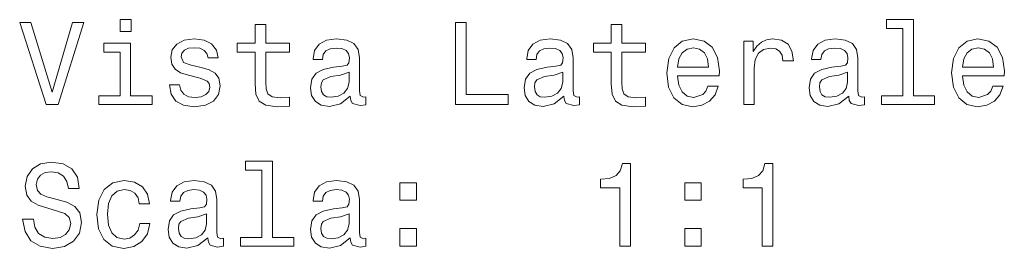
# Model space of a CAD drawing. Extents: x 436 to 1292, y 276 to 1626.
# Tile 4 of 9: x 1136 to 1256, y 840 to 868. Entities that reach past the tile are written whole.
import ezdxf

# ---------------------------------------------------------------- set-up
doc = ezdxf.new("R2010")
doc.units = 0

msp = doc.modelspace()

# ---------------------------------------------------------------- linework, layer by layer
at = {"color": 7, "lineweight": 13}
for points in [[(1142.84, 867.55), (1140.34, 859.03), (1137.76, 867.55), (1136.39, 867.55), (1139.62, 857.53), (1141.06, 857.53), (1144.21, 867.55)], [(1149.95, 867.88), (1148.61, 867.88), (1148.61, 866.44), (1149.95, 866.44)], [(1165.08, 863.93), (1165.08, 860.05), (1165.16, 858.8), (1165.57, 857.93), (1166.37, 857.43), (1167.74, 857.26), (1169.24, 857.33), (1169.24, 858.42), (1168.15, 858.34), (1167.15, 858.45), (1166.62, 858.81), (1166.39, 859.42), (1166.35, 860.27), (1166.35, 863.93), (1169.24, 863.93), (1169.24, 865.01), (1166.35, 865.01), (1166.35, 867.27), (1165.08, 867.27), (1165.08, 865.01), (1162.89, 865.01), (1162.89, 863.93)], [(1189.46, 857.53), (1195.88, 857.53), (1195.88, 858.74), (1190.78, 858.74), (1190.78, 867.53), (1189.46, 867.53)], [(1208.45, 863.93), (1208.45, 860.05), (1208.54, 858.8), (1208.94, 857.93), (1209.75, 857.43), (1211.11, 857.26), (1212.61, 857.33), (1212.61, 858.42), (1211.52, 858.34), (1210.52, 858.45), (1209.99, 858.81), (1209.76, 859.42), (1209.72, 860.27), (1209.72, 863.93), (1212.61, 863.93), (1212.61, 865.01), (1209.72, 865.01), (1209.72, 867.27), (1208.45, 867.27), (1208.45, 865.01), (1206.26, 865.01), (1206.26, 863.93)], [(1243.97, 866.81), (1243.97, 858.6), (1241.36, 858.6), (1241.36, 857.53), (1247.83, 857.53), (1247.83, 858.6), (1245.24, 858.6), (1245.24, 867.88), (1241.98, 867.88), (1241.98, 866.81)], [(1149.9, 858.6), (1149.9, 865.01), (1146.65, 865.01), (1146.65, 863.93), (1148.64, 863.93), (1148.64, 858.6), (1146.04, 858.6), (1146.04, 857.53), (1152.53, 857.53), (1152.53, 858.6)], [(1158.49, 862.04), (1157.27, 862.33), (1156.36, 862.66), (1156.06, 863.34), (1156.14, 863.81), (1156.45, 864.16), (1156.94, 864.38), (1157.64, 864.46), (1158.32, 864.38), (1158.85, 864.12), (1159.2, 863.73), (1159.34, 863.21), (1160.58, 863.21), (1160.58, 863.24), (1160.37, 864.17), (1159.77, 864.91), (1158.85, 865.37), (1157.64, 865.54), (1156.42, 865.37), (1155.52, 864.89), (1154.96, 864.19), (1154.79, 863.3), (1154.92, 862.43), (1155.32, 861.83), (1155.98, 861.39), (1156.95, 861.09), (1158.36, 860.74), (1159.23, 860.38), (1159.46, 860.1), (1159.54, 859.66), (1159.41, 859.13), (1159.07, 858.73), (1158.51, 858.47), (1157.76, 858.38), (1156.96, 858.47), (1156.39, 858.77), (1156, 859.26), (1155.84, 859.94), (1154.62, 859.94), (1154.82, 858.78), (1155.41, 857.95), (1156.35, 857.44), (1157.64, 857.26), (1159, 857.44), (1159.99, 857.95), (1160.6, 858.76), (1160.81, 859.81), (1160.65, 860.72), (1160.21, 861.34), (1159.47, 861.74)], [(1176.65, 858.54), (1176.65, 858.5), (1176.72, 858.01), (1176.94, 857.66), (1177.84, 857.39), (1178.55, 857.5), (1178.55, 858.48), (1178.25, 858.44), (1177.84, 858.63), (1177.77, 859.2), (1177.77, 863.21), (1177.6, 864.23), (1177.09, 864.95), (1176.22, 865.38), (1174.98, 865.54), (1173.77, 865.37), (1172.87, 864.88), (1172.31, 864.12), (1172.12, 863.11), (1172.12, 863.02), (1173.26, 863.02), (1173.36, 863.63), (1173.68, 864.06), (1174.2, 864.32), (1174.93, 864.42), (1175.64, 864.35), (1176.14, 864.13), (1176.45, 863.76), (1176.55, 863.24), (1176.49, 862.63), (1176.26, 862.33), (1175.68, 862.19), (1174.6, 862.07), (1173.36, 861.81), (1172.48, 861.35), (1171.96, 860.63), (1171.81, 859.56), (1171.95, 858.61), (1172.4, 857.91), (1173.12, 857.46), (1174.11, 857.3), (1175.45, 857.6)], [(1202.67, 858.54), (1202.67, 858.5), (1202.74, 858.01), (1202.96, 857.66), (1203.87, 857.39), (1204.57, 857.5), (1204.57, 858.48), (1204.27, 858.44), (1203.87, 858.63), (1203.79, 859.2), (1203.79, 863.21), (1203.62, 864.23), (1203.12, 864.95), (1202.24, 865.38), (1201, 865.54), (1199.79, 865.37), (1198.9, 864.88), (1198.33, 864.12), (1198.15, 863.11), (1198.15, 863.02), (1199.28, 863.02), (1199.39, 863.63), (1199.7, 864.06), (1200.22, 864.32), (1200.96, 864.42), (1201.66, 864.35), (1202.17, 864.13), (1202.47, 863.76), (1202.57, 863.24), (1202.51, 862.63), (1202.28, 862.33), (1201.71, 862.19), (1200.62, 862.07), (1199.39, 861.81), (1198.51, 861.35), (1197.99, 860.63), (1197.83, 859.56), (1197.97, 858.61), (1198.42, 857.91), (1199.14, 857.46), (1200.13, 857.3), (1201.47, 857.6)], [(1216.53, 861.03), (1221.6, 861.03), (1221.62, 861.62), (1221.39, 863.28), (1220.75, 864.52), (1219.75, 865.27), (1218.41, 865.54), (1217.09, 865.25), (1216.09, 864.45), (1215.44, 863.14), (1215.21, 861.41), (1215.42, 859.64), (1216.07, 858.34), (1217.07, 857.53), (1218.36, 857.26), (1219.49, 857.44), (1220.41, 857.93), (1221.09, 858.71), (1221.47, 859.75), (1220.22, 859.75), (1219.96, 859.17), (1219.59, 858.74), (1218.52, 858.4), (1217.7, 858.55), (1217.08, 859.06), (1216.68, 859.88), (1216.53, 860.99)], [(1224.57, 857.53), (1225.84, 857.53), (1225.84, 861.96), (1225.97, 863.02), (1226.36, 863.78), (1226.99, 864.25), (1227.84, 864.4), (1228.48, 864.3), (1228.95, 864.02), (1229.24, 863.53), (1229.34, 862.86), (1230.62, 862.86), (1230.45, 864.03), (1229.98, 864.87), (1229.18, 865.37), (1228.1, 865.54), (1227.37, 865.43), (1226.73, 865.14), (1226.17, 864.65), (1225.73, 863.99), (1225.73, 865.27), (1224.57, 865.27)], [(1237.37, 858.54), (1237.37, 858.5), (1237.44, 858.01), (1237.66, 857.66), (1238.56, 857.39), (1239.27, 857.5), (1239.27, 858.48), (1238.97, 858.44), (1238.56, 858.63), (1238.49, 859.2), (1238.49, 863.21), (1238.32, 864.23), (1237.81, 864.95), (1236.94, 865.38), (1235.7, 865.54), (1234.49, 865.37), (1233.59, 864.88), (1233.03, 864.12), (1232.84, 863.11), (1232.84, 863.02), (1233.98, 863.02), (1234.08, 863.63), (1234.4, 864.06), (1234.92, 864.32), (1235.65, 864.42), (1236.36, 864.35), (1236.86, 864.13), (1237.17, 863.76), (1237.27, 863.24), (1237.21, 862.63), (1236.98, 862.33), (1236.4, 862.19), (1235.32, 862.07), (1234.08, 861.81), (1233.2, 861.35), (1232.69, 860.63), (1232.53, 859.56), (1232.67, 858.61), (1233.12, 857.91), (1233.84, 857.46), (1234.83, 857.3), (1236.17, 857.6)], [(1251.23, 861.03), (1256.3, 861.03), (1256.32, 861.62), (1256.09, 863.28), (1255.45, 864.52), (1254.44, 865.27), (1253.1, 865.54), (1251.79, 865.25), (1250.78, 864.45), (1250.13, 863.14), (1249.9, 861.41), (1250.12, 859.64), (1250.77, 858.34), (1251.76, 857.53), (1253.06, 857.26), (1254.18, 857.44), (1255.11, 857.93), (1255.78, 858.71), (1256.17, 859.75), (1254.92, 859.75), (1254.66, 859.17), (1254.28, 858.74), (1253.22, 858.4), (1252.4, 858.55), (1251.78, 859.06), (1251.37, 859.88), (1251.23, 860.99)], [(1216.53, 862.1), (1216.69, 863.09), (1217.08, 863.83), (1217.67, 864.27), (1218.45, 864.43), (1219.21, 864.27), (1219.8, 863.83), (1220.16, 863.09), (1220.29, 862.1)], [(1251.23, 862.1), (1251.39, 863.09), (1251.78, 863.83), (1252.37, 864.27), (1253.15, 864.43), (1253.91, 864.27), (1254.5, 863.83), (1254.86, 863.09), (1254.99, 862.1)], [(1176.5, 860.24), (1176.33, 859.49), (1175.87, 858.91), (1175.18, 858.54), (1174.33, 858.41), (1173.78, 858.48), (1173.39, 858.71), (1173.15, 859.12), (1173.07, 859.68), (1173.13, 860.18), (1173.36, 860.54), (1174.28, 860.95), (1175.45, 861.12), (1176.5, 861.47)], [(1202.53, 860.24), (1202.35, 859.49), (1201.89, 858.91), (1201.2, 858.54), (1200.35, 858.41), (1199.8, 858.48), (1199.41, 858.71), (1199.17, 859.12), (1199.1, 859.68), (1199.15, 860.18), (1199.39, 860.54), (1200.31, 860.95), (1201.47, 861.12), (1202.53, 861.47)], [(1237.22, 860.24), (1237.05, 859.49), (1236.59, 858.91), (1235.9, 858.54), (1235.05, 858.41), (1234.5, 858.48), (1234.11, 858.71), (1233.87, 859.12), (1233.79, 859.68), (1233.85, 860.18), (1234.08, 860.54), (1235.01, 860.95), (1236.17, 861.12), (1237.22, 861.47)], [(1138.06, 843.55), (1136.75, 843.55), (1137.04, 842.03), (1137.76, 840.9), (1138.87, 840.23), (1140.37, 839.98), (1141.85, 840.21), (1142.96, 840.85), (1143.66, 841.84), (1143.92, 843.15), (1143.71, 844.33), (1143.1, 845.1), (1142.12, 845.6), (1140.81, 845.98), (1139.69, 846.25), (1138.95, 846.57), (1138.54, 847.03), (1138.41, 847.75), (1138.54, 848.4), (1138.91, 848.89), (1139.49, 849.22), (1140.28, 849.33), (1141.09, 849.19), (1141.72, 848.8), (1142.14, 848.15), (1142.34, 847.27), (1143.65, 847.27), (1143.65, 847.3), (1143.42, 848.66), (1142.74, 849.66), (1141.68, 850.3), (1140.24, 850.51), (1138.94, 850.3), (1137.93, 849.69), (1137.28, 848.76), (1137.05, 847.55), (1137.24, 846.47), (1137.79, 845.73), (1138.65, 845.24), (1139.83, 844.87), (1141, 844.53), (1141.88, 844.22), (1142.41, 843.76), (1142.6, 843.01), (1142.43, 842.24), (1141.98, 841.67), (1141.3, 841.31), (1140.42, 841.19), (1139.44, 841.35), (1138.69, 841.81), (1138.22, 842.56)], [(1165.9, 849.53), (1165.9, 841.32), (1163.29, 841.32), (1163.29, 840.25), (1169.76, 840.25), (1169.76, 841.32), (1167.17, 841.32), (1167.17, 850.6), (1163.91, 850.6), (1163.91, 849.53)], [(1209.47, 840.25), (1210.78, 840.25), (1210.78, 850.33), (1209.8, 850.33), (1209.54, 849.45), (1209.03, 848.86), (1208.23, 848.51), (1207.14, 848.4), (1207.14, 847.37), (1209.47, 847.37)], [(1226.82, 840.25), (1228.13, 840.25), (1228.13, 850.33), (1227.15, 850.33), (1226.89, 849.45), (1226.37, 848.86), (1225.58, 848.51), (1224.49, 848.4), (1224.49, 847.37), (1226.82, 847.37)], [(1150.96, 845.43), (1152.21, 845.43), (1151.95, 846.58), (1151.33, 847.49), (1150.37, 848.05), (1149.11, 848.27), (1147.73, 847.98), (1146.68, 847.17), (1146.01, 845.86), (1145.78, 844.1), (1146, 842.36), (1146.65, 841.06), (1147.67, 840.25), (1149.07, 839.98), (1150.31, 840.2), (1151.27, 840.8), (1151.94, 841.75), (1152.22, 843.02), (1151.01, 843.02), (1150.8, 842.21), (1150.39, 841.61), (1149.82, 841.23), (1149.11, 841.12), (1148.23, 841.31), (1147.6, 841.88), (1147.21, 842.82), (1147.08, 844.15), (1147.21, 845.44), (1147.61, 846.38), (1148.26, 846.96), (1149.11, 847.16), (1149.86, 847.03), (1150.42, 846.7), (1150.8, 846.15)], [(1159.3, 841.26), (1159.3, 841.22), (1159.37, 840.73), (1159.59, 840.38), (1160.49, 840.11), (1161.2, 840.23), (1161.2, 841.21), (1160.9, 841.16), (1160.49, 841.35), (1160.42, 841.93), (1160.42, 845.93), (1160.25, 846.96), (1159.75, 847.68), (1158.87, 848.11), (1157.63, 848.27), (1156.42, 848.09), (1155.52, 847.6), (1154.96, 846.84), (1154.77, 845.83), (1154.77, 845.74), (1155.91, 845.74), (1156.01, 846.35), (1156.33, 846.78), (1156.85, 847.04), (1157.58, 847.14), (1158.29, 847.07), (1158.79, 846.85), (1159.1, 846.48), (1159.2, 845.96), (1159.14, 845.36), (1158.91, 845.05), (1158.33, 844.91), (1157.25, 844.79), (1156.01, 844.53), (1155.13, 844.07), (1154.62, 843.35), (1154.46, 842.29), (1154.6, 841.34), (1155.05, 840.63), (1155.77, 840.18), (1156.76, 840.02), (1158.1, 840.33)], [(1176.65, 841.26), (1176.65, 841.22), (1176.72, 840.73), (1176.94, 840.38), (1177.84, 840.11), (1178.55, 840.23), (1178.55, 841.21), (1178.25, 841.16), (1177.84, 841.35), (1177.77, 841.93), (1177.77, 845.93), (1177.6, 846.96), (1177.09, 847.68), (1176.22, 848.11), (1174.98, 848.27), (1173.77, 848.09), (1172.87, 847.6), (1172.31, 846.84), (1172.12, 845.83), (1172.12, 845.74), (1173.26, 845.74), (1173.36, 846.35), (1173.68, 846.78), (1174.2, 847.04), (1174.93, 847.14), (1175.64, 847.07), (1176.14, 846.85), (1176.45, 846.48), (1176.55, 845.96), (1176.49, 845.36), (1176.26, 845.05), (1175.68, 844.91), (1174.6, 844.79), (1173.36, 844.53), (1172.48, 844.07), (1171.96, 843.35), (1171.81, 842.29), (1171.95, 841.34), (1172.4, 840.63), (1173.12, 840.18), (1174.11, 840.02), (1175.45, 840.33)], [(1182.71, 845.85), (1184.7, 845.85), (1184.7, 847.99), (1182.71, 847.99)], [(1217.41, 845.85), (1219.4, 845.85), (1219.4, 847.99), (1217.41, 847.99)], [(1159.15, 842.96), (1158.98, 842.21), (1158.52, 841.64), (1157.83, 841.26), (1156.98, 841.13), (1156.43, 841.21), (1156.04, 841.44), (1155.8, 841.84), (1155.73, 842.4), (1155.78, 842.91), (1156.01, 843.27), (1156.94, 843.67), (1158.1, 843.84), (1159.15, 844.19)], [(1176.5, 842.96), (1176.33, 842.21), (1175.87, 841.64), (1175.18, 841.26), (1174.33, 841.13), (1173.78, 841.21), (1173.39, 841.44), (1173.15, 841.84), (1173.07, 842.4), (1173.13, 842.91), (1173.36, 843.27), (1174.28, 843.67), (1175.45, 843.84), (1176.5, 844.19)], [(1182.71, 840.25), (1184.7, 840.25), (1184.7, 842.4), (1182.71, 842.4)], [(1217.41, 840.25), (1219.4, 840.25), (1219.4, 842.4), (1217.41, 842.4)]]:
    msp.add_lwpolyline(points, close=True, dxfattribs=at)

doc.saveas('drawing.dxf')
